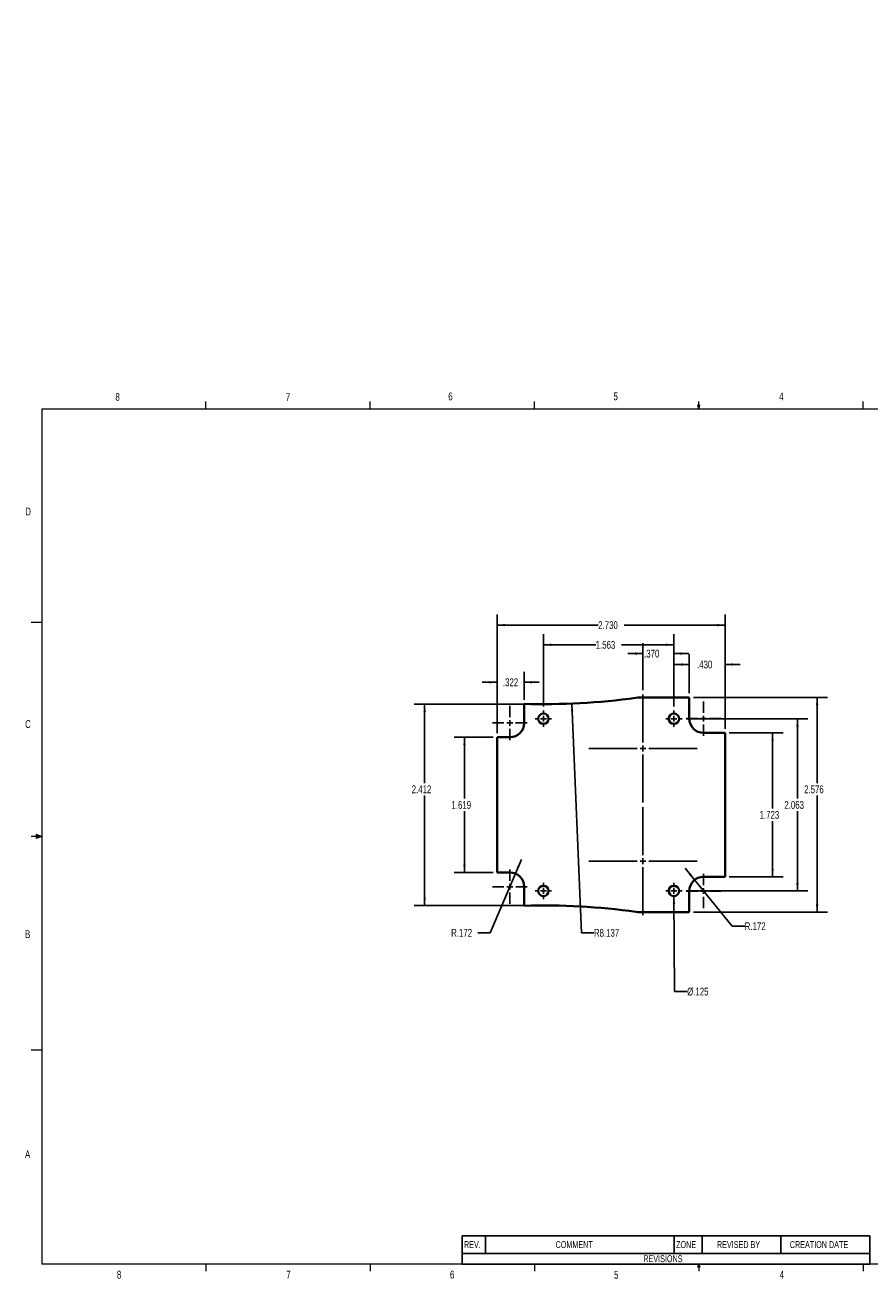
# Paper-space layout 'Sheet1' of a CAD drawing. Header units: inches. Extents: x 0.4 to 16.6, y 0.2 to 15.2.
# Tile 1 of 2: x 0.4 to 10.6, y 0.2 to 15.2. Entities that reach past the tile are written whole.
import ezdxf

# ---------------------------------------------------------------- set-up
doc = ezdxf.new("R2010")
doc.units = ezdxf.units.IN
doc.header["$MEASUREMENT"] = 0
doc.linetypes.add('SLD-Solid', pattern=[0])
doc.layers.add('SLD-0', color=7, linetype='SLD-Solid')
doc.styles.add('SLDTEXTSTYLE1', font='TXT', dxfattribs={"width": 0.75})
doc.dimstyles.new('SLDDIMSTYLE0', dxfattribs={"dimtxt": 0.09375, "dimasz": 0.09375, "dimexe": 0, "dimexo": 0.0625, "dimgap": 0.023438, "dimtad": 0, "dimtih": 1, "dimtoh": 1, "dimdec": 3, "dimrnd": 1e-09, "dimzin": 12, "dimdsep": 46, "dimtxsty": 'SLDTEXTSTYLE1', "dimsah": 1, "dimcen": 0.09, "dimadec": 0, "dimazin": 3, "dimtfac": 1, "dimtdec": 3, "dimtofl": 0, "dimtmove": 0, "dimatfit": 3, "dimfxl": 0, "dimfrac": 2, "dimtolj": 1, "dimtzin": 12, "dimarcsym": 0})
doc.dimstyles.new('SLDDIMSTYLE1', dxfattribs={"dimtxt": 0.09375, "dimasz": 0.09375, "dimexe": 0, "dimexo": 0.0625, "dimgap": 0.023438, "dimtad": 0, "dimtih": 1, "dimtoh": 1, "dimdec": 3, "dimrnd": 1e-09, "dimzin": 12, "dimdsep": 46, "dimtxsty": 'SLDTEXTSTYLE1', "dimsah": 1, "dimcen": 0, "dimadec": 0, "dimazin": 3, "dimtfac": 1, "dimtdec": 3, "dimtofl": 0, "dimtmove": 0, "dimatfit": 3, "dimfxl": 0, "dimfrac": 2, "dimtolj": 1, "dimtzin": 12, "dimarcsym": 0})
doc.dimstyles.new('SLDDIMSTYLE2', dxfattribs={"dimtxt": 0.09375, "dimasz": 0.09375, "dimexe": 0, "dimexo": 0.0625, "dimgap": 0.023438, "dimtad": 0, "dimtih": 1, "dimtoh": 1, "dimdec": 3, "dimrnd": 1e-09, "dimzin": 12, "dimdsep": 46, "dimtxsty": 'SLDTEXTSTYLE1', "dimsah": 1, "dimcen": 0, "dimadec": 0, "dimazin": 3, "dimtfac": 1, "dimtdec": 3, "dimtofl": 0, "dimtmove": 1, "dimatfit": 3, "dimfxl": 0, "dimfrac": 2, "dimtolj": 1, "dimtzin": 12, "dimarcsym": 0})
doc.dimstyles.new('SLDDIMSTYLE3', dxfattribs={"dimtxt": 0.09375, "dimasz": 0.09375, "dimexe": 0, "dimexo": 0.0625, "dimgap": 0.023438, "dimtad": 0, "dimtih": 1, "dimtoh": 1, "dimdec": 3, "dimrnd": 1e-09, "dimzin": 12, "dimdsep": 46, "dimtxsty": 'SLDTEXTSTYLE1', "dimsah": 1, "dimcen": 0, "dimadec": 0, "dimazin": 3, "dimtfac": 1, "dimtdec": 3, "dimtofl": 0, "dimtmove": 0, "dimatfit": 3, "dimfxl": 0, "dimfrac": 2, "dimtolj": 1, "dimtzin": 12, "dimarcsym": 0})
doc.dimstyles.new('SLDDIMSTYLE4', dxfattribs={"dimtxt": 0.09375, "dimasz": 0.09375, "dimexe": 0, "dimexo": 0.0625, "dimgap": 0.023438, "dimtad": 0, "dimtih": 1, "dimtoh": 1, "dimdec": 3, "dimrnd": 1e-09, "dimzin": 4, "dimdsep": 46, "dimtxsty": 'SLDTEXTSTYLE1', "dimsah": 1, "dimcen": 0.09, "dimadec": 0, "dimazin": 1, "dimtfac": 1, "dimtdec": 3, "dimtmove": 0, "dimatfit": 0, "dimfxl": 0, "dimfrac": 2, "dimtolj": 1, "dimtzin": 12, "dimarcsym": 0})
doc.dimstyles.new('SLDDIMSTYLE5', dxfattribs={"dimtxt": 0.09375, "dimasz": 0.09375, "dimexe": 0, "dimexo": 0.0625, "dimgap": 0.023438, "dimtad": 0, "dimtih": 1, "dimtoh": 1, "dimdec": 3, "dimrnd": 1e-09, "dimzin": 4, "dimdsep": 46, "dimtxsty": 'SLDTEXTSTYLE1', "dimsah": 1, "dimcen": 0.09, "dimadec": 0, "dimazin": 1, "dimtfac": 1, "dimtdec": 3, "dimtofl": 0, "dimtmove": 0, "dimatfit": 3, "dimfxl": 0, "dimfrac": 2, "dimtolj": 1, "dimtzin": 12, "dimarcsym": 0})
doc.dimstyles.new('SLDDIMSTYLE6', dxfattribs={"dimtxt": 0.09375, "dimasz": 0.09375, "dimexe": 0, "dimexo": 0.0625, "dimgap": 0.023438, "dimtad": 0, "dimtih": 1, "dimtoh": 1, "dimdec": 3, "dimrnd": 1e-09, "dimzin": 12, "dimdsep": 46, "dimtxsty": 'SLDTEXTSTYLE1', "dimsah": 1, "dimcen": 0.09, "dimadec": 0, "dimazin": 3, "dimtfac": 1, "dimtdec": 3, "dimtmove": 0, "dimatfit": 0, "dimfxl": 0, "dimfrac": 2, "dimtolj": 1, "dimtzin": 12, "dimarcsym": 0})

# ---------------------------------------------------------------- blocks, each defined once
blk = doc.blocks.new('SW_TABLEANNOTATION_0')
at = {"layer": 'SLD-0', "color": 0}
for p, q in [((0, 0), (0, -0.209)), ((0, 0), (0.278, 0)), ((0.278, 0), (0.278, -0.209)), ((0.278, 0), (2.542, 0)), ((2.542, 0), (2.542, -0.209)), ((2.542, 0), (2.875, 0)), ((2.875, 0), (2.875, -0.209)), ((2.875, 0), (3.819, 0)), ((3.819, 0), (3.819, -0.209)), ((3.819, 0), (4.886, 0)), ((4.886, 0), (4.886, -0.209)), ((0, -0.209), (0, -0.338)), ((0, -0.209), (0.278, -0.209)), ((0.278, -0.209), (2.542, -0.209)), ((2.542, -0.209), (2.875, -0.209)), ((2.875, -0.209), (3.819, -0.209)), ((3.819, -0.209), (4.886, -0.209)), ((4.886, -0.209), (4.886, -0.338)), ((0, -0.338), (0.278, -0.338)), ((0.278, -0.338), (2.542, -0.338)), ((2.542, -0.338), (2.875, -0.338)), ((2.875, -0.338), (3.819, -0.338)), ((3.819, -0.338), (4.886, -0.338))]:
    blk.add_line(p, q, dxfattribs=at)
at = {"layer": 'SLD-0', "color": 0, "attachment_point": 1, "style": 'SLDTEXTSTYLE1'}
for s, insert, char_height in [('REV.', (0.021, -0.062), 0.0833), ('COMMENT', (1.119, -0.062), 0.0833), ('ZONE', (2.563, -0.062), 0.0833), ('REVISED BY', (3.053, -0.062), 0.0833), ('CREATION DATE', (3.926, -0.062), 0.08333), ('REVISIONS', (2.171, -0.231), 0.0833)]:
    blk.add_mtext(s, dxfattribs=dict(at, insert=insert, char_height=char_height))
blk = doc.blocks.new('_D')
at = {"layer": 'SLD-0'}
for p, q in [((8.866, 6.757), (9.51, 6.757)), ((9.385, 6.757), (9.385, 5.851)), ((9.385, 5.035), (9.385, 5.702)), ((8.866, 5.035), (9.51, 5.035))]:
    blk.add_line(p, q, dxfattribs=at)
for points in [[(9.385, 6.757), (9.371, 6.664), (9.4, 6.664)], [(9.385, 5.035), (9.4, 5.128), (9.371, 5.128)]]:
    blk.add_solid(points, dxfattribs=at)
at = {"layer": 'SLD-0', "insert": (9.23, 5.823), "char_height": 0.0937, "attachment_point": 1, "style": 'SLDTEXTSTYLE1'}
blk.add_mtext('1.723', dxfattribs=at)
blk = doc.blocks.new('_D_1')
at = {"layer": 'SLD-0'}
for p, q in [((8.349, 6.927), (9.807, 6.927)), ((9.682, 6.927), (9.682, 5.97)), ((9.682, 4.864), (9.682, 5.822)), ((8.349, 4.864), (9.807, 4.864))]:
    blk.add_line(p, q, dxfattribs=at)
for points in [[(9.682, 6.927), (9.668, 6.834), (9.697, 6.834)], [(9.682, 4.864), (9.697, 4.958), (9.668, 4.958)]]:
    blk.add_solid(points, dxfattribs=at)
at = {"layer": 'SLD-0', "insert": (9.526, 5.942), "char_height": 0.0937, "attachment_point": 1, "style": 'SLDTEXTSTYLE1'}
blk.add_mtext('2.063', dxfattribs=at)
blk = doc.blocks.new('_D_2')
at = {"layer": 'SLD-0'}
for p, q in [((8.436, 7.184), (10.044, 7.184)), ((9.919, 7.184), (9.919, 6.157)), ((9.919, 4.608), (9.919, 6.008)), ((8.436, 4.608), (10.044, 4.608))]:
    blk.add_line(p, q, dxfattribs=at)
for points in [[(9.919, 7.184), (9.904, 7.09), (9.933, 7.09)], [(9.919, 4.608), (9.933, 4.702), (9.904, 4.702)]]:
    blk.add_solid(points, dxfattribs=at)
at = {"layer": 'SLD-0', "insert": (9.763, 6.129), "char_height": 0.0937, "attachment_point": 1, "style": 'SLDTEXTSTYLE1'}
blk.add_mtext('2.576', dxfattribs=at)
blk = doc.blocks.new('_D_3')
at = {"layer": 'SLD-0'}
for p, q in [((6.979, 7.109), (7.094, 4.363)), ((7.094, 4.363), (7.244, 4.363))]:
    blk.add_line(p, q, dxfattribs=at)
blk.add_solid([(6.979, 7.109), (6.969, 7.015), (6.997, 7.016)], dxfattribs=at)
at = {"layer": 'SLD-0', "insert": (7.244, 4.409), "char_height": 0.0937, "attachment_point": 1, "style": 'SLDTEXTSTYLE1'}
blk.add_mtext('R8.137', dxfattribs=at)
blk = doc.blocks.new('_D_4')
at = {"layer": 'SLD-0'}
for p, q in [((6.589, 7.102), (5.09, 7.102)), ((5.215, 7.102), (5.215, 6.157)), ((5.215, 4.69), (5.215, 6.008)), ((6.589, 4.69), (5.09, 4.69))]:
    blk.add_line(p, q, dxfattribs=at)
for points in [[(5.215, 7.102), (5.201, 7.008), (5.23, 7.008)], [(5.215, 4.69), (5.23, 4.784), (5.201, 4.784)]]:
    blk.add_solid(points, dxfattribs=at)
at = {"layer": 'SLD-0', "insert": (5.06, 6.129), "char_height": 0.0937, "attachment_point": 1, "style": 'SLDTEXTSTYLE1'}
blk.add_mtext('2.412', dxfattribs=at)
blk = doc.blocks.new('_D_5')
at = {"layer": 'SLD-0'}
for p, q in [((6.036, 6.705), (5.567, 6.705)), ((5.692, 6.705), (5.692, 5.97)), ((5.692, 5.087), (5.692, 5.821)), ((6.036, 5.087), (5.567, 5.087))]:
    blk.add_line(p, q, dxfattribs=at)
for points in [[(5.692, 6.705), (5.678, 6.612), (5.707, 6.612)], [(5.692, 5.087), (5.707, 5.18), (5.678, 5.18)]]:
    blk.add_solid(points, dxfattribs=at)
at = {"layer": 'SLD-0', "insert": (5.537, 5.942), "char_height": 0.0937, "attachment_point": 1, "style": 'SLDTEXTSTYLE1'}
blk.add_mtext('1.619', dxfattribs=at)
blk = doc.blocks.new('_D_6')
at = {"layer": 'SLD-0'}
for p, q in [((6.303, 5.073), (6.374, 5.239)), ((6.303, 5.073), (6.001, 4.363)), ((6.001, 4.363), (5.851, 4.363))]:
    blk.add_line(p, q, dxfattribs=at)
blk.add_solid([(6.303, 5.073), (6.353, 5.154), (6.326, 5.165)], dxfattribs=at)
at = {"layer": 'SLD-0', "insert": (5.533, 4.409), "char_height": 0.0937, "attachment_point": 1, "style": 'SLDTEXTSTYLE1'}
blk.add_mtext('R.172', dxfattribs=at)
blk = doc.blocks.new('_D_7')
at = {"layer": 'SLD-0'}
for p, q in [((8.45, 4.996), (8.336, 5.136)), ((8.45, 4.996), (8.901, 4.442)), ((8.901, 4.442), (9.051, 4.442))]:
    blk.add_line(p, q, dxfattribs=at)
blk.add_solid([(8.45, 4.996), (8.402, 5.078), (8.379, 5.06)], dxfattribs=at)
at = {"layer": 'SLD-0', "insert": (9.051, 4.488), "char_height": 0.0937, "attachment_point": 1, "style": 'SLDTEXTSTYLE1'}
blk.add_mtext('R.172', dxfattribs=at)
blk = doc.blocks.new('_D_8')
at = {"layer": 'SLD-0'}
for p, q in [((8.202, 4.802), (8.211, 3.659)), ((8.211, 3.659), (8.361, 3.659))]:
    blk.add_line(p, q, dxfattribs=at)
blk.add_solid([(8.202, 4.802), (8.189, 4.708), (8.218, 4.708)], dxfattribs=at)
at = {"layer": 'SLD-0', "insert": (8.361, 3.705), "char_height": 0.0937, "attachment_point": 1, "style": 'SLDTEXTSTYLE1'}
blk.add_mtext('%%c.125', dxfattribs=at)
blk = doc.blocks.new('_D_9')
at = {"layer": 'SLD-0'}
for p, q in [((7.831, 7.269), (7.831, 7.834)), ((8.202, 7.075), (8.202, 7.834)), ((7.831, 7.709), (7.651, 7.709)), ((8.202, 7.709), (8.382, 7.709))]:
    blk.add_line(p, q, dxfattribs=at)
for points in [[(7.831, 7.709), (7.738, 7.723), (7.738, 7.694)], [(8.202, 7.709), (8.296, 7.694), (8.296, 7.723)]]:
    blk.add_solid(points, dxfattribs=at)
at = {"layer": 'SLD-0', "insert": (7.845, 7.755), "char_height": 0.0937, "attachment_point": 1, "style": 'SLDTEXTSTYLE1'}
blk.add_mtext('.370', dxfattribs=at)
blk = doc.blocks.new('_D_10')
at = {"layer": 'SLD-0'}
for p, q in [((6.639, 7.075), (6.639, 7.939)), ((6.639, 7.814), (7.265, 7.814)), ((8.202, 7.814), (7.576, 7.814)), ((8.202, 7.075), (8.202, 7.939))]:
    blk.add_line(p, q, dxfattribs=at)
for points in [[(6.639, 7.814), (6.733, 7.799), (6.733, 7.828)], [(8.202, 7.814), (8.108, 7.828), (8.108, 7.799)]]:
    blk.add_solid(points, dxfattribs=at)
at = {"layer": 'SLD-0', "insert": (7.265, 7.86), "char_height": 0.0937, "attachment_point": 1, "style": 'SLDTEXTSTYLE1'}
blk.add_mtext('1.563', dxfattribs=at)
blk = doc.blocks.new('_D_11')
at = {"layer": 'SLD-0'}
for p, q in [((8.386, 7.234), (8.386, 7.702)), ((8.816, 6.807), (8.816, 7.702)), ((8.386, 7.577), (8.206, 7.577)), ((8.816, 7.577), (8.996, 7.577))]:
    blk.add_line(p, q, dxfattribs=at)
for points in [[(8.386, 7.577), (8.293, 7.592), (8.293, 7.563)], [(8.816, 7.577), (8.91, 7.563), (8.91, 7.592)]]:
    blk.add_solid(points, dxfattribs=at)
at = {"layer": 'SLD-0', "insert": (8.48, 7.624), "char_height": 0.0937, "attachment_point": 1, "style": 'SLDTEXTSTYLE1'}
blk.add_mtext('.430', dxfattribs=at)
blk = doc.blocks.new('_D_12')
at = {"layer": 'SLD-0'}
for p, q in [((6.086, 6.755), (6.086, 8.175)), ((8.816, 6.807), (8.816, 8.175)), ((6.086, 8.05), (7.295, 8.05)), ((8.816, 8.05), (7.607, 8.05))]:
    blk.add_line(p, q, dxfattribs=at)
for points in [[(6.086, 8.05), (6.18, 8.035), (6.18, 8.064)], [(8.816, 8.05), (8.722, 8.064), (8.722, 8.035)]]:
    blk.add_solid(points, dxfattribs=at)
at = {"layer": 'SLD-0', "insert": (7.295, 8.096), "char_height": 0.0937, "attachment_point": 1, "style": 'SLDTEXTSTYLE1'}
blk.add_mtext('2.730', dxfattribs=at)
blk = doc.blocks.new('_D_13')
at = {"layer": 'SLD-0'}
for p, q in [((6.086, 7.365), (5.906, 7.365)), ((6.086, 6.755), (6.086, 7.49)), ((6.408, 7.155), (6.408, 7.49)), ((6.408, 7.365), (6.588, 7.365))]:
    blk.add_line(p, q, dxfattribs=at)
for points in [[(6.086, 7.365), (5.992, 7.379), (5.992, 7.35)], [(6.408, 7.365), (6.501, 7.35), (6.501, 7.379)]]:
    blk.add_solid(points, dxfattribs=at)
at = {"layer": 'SLD-0', "insert": (6.153, 7.411), "char_height": 0.0937, "attachment_point": 1, "style": 'SLDTEXTSTYLE1'}
blk.add_mtext('.322', dxfattribs=at)
blk = doc.blocks.new('SW_CENTERMARKSYMBOL_0')
at = {"layer": 'SLD-0', "color": 0}
for p, q in [((0, 0.07), (0, 0.207)), ((-0.07, 0), (-0.207, 0)), ((0, 0), (-0.035, 0)), ((0, 0), (0, 0.035)), ((0, 0), (0, -0.035)), ((0, 0), (0.035, 0)), ((0.07, 0), (0.207, 0)), ((0, -0.07), (0, -0.207))]:
    blk.add_line(p, q, dxfattribs=at)
blk = doc.blocks.new('SW_CENTERMARKSYMBOL_1')
at = {"layer": 'SLD-0', "color": 0}
for p, q in [((0, 0.07), (0, 0.207)), ((-0.07, 0), (-0.207, 0)), ((0, 0), (-0.035, 0)), ((0, 0), (0, 0.035)), ((0, 0), (0, -0.035)), ((0, 0), (0.035, 0)), ((0.07, 0), (0.207, 0)), ((0, -0.07), (0, -0.207))]:
    blk.add_line(p, q, dxfattribs=at)
blk = doc.blocks.new('SW_CENTERMARKSYMBOL_2')
at = {"layer": 'SLD-0', "color": 0}
for p, q in [((0, 0.07), (0, 0.648)), ((-0.07, 0), (-0.648, 0)), ((0, 0), (-0.035, 0)), ((0, 0), (0, 0.035)), ((0, 0), (0, -0.035)), ((0, 0), (0.035, 0)), ((0.07, 0), (0.648, 0)), ((0, -0.07), (0, -0.648))]:
    blk.add_line(p, q, dxfattribs=at)
blk = doc.blocks.new('SW_CENTERMARKSYMBOL_3')
at = {"layer": 'SLD-0', "color": 0}
for p, q in [((0, 0.07), (0, 0.207)), ((-0.07, 0), (-0.207, 0)), ((0, 0), (-0.035, 0)), ((0, 0), (0, 0.035)), ((0, 0), (0, -0.035)), ((0, 0), (0.035, 0)), ((0.07, 0), (0.207, 0)), ((0, -0.07), (0, -0.207))]:
    blk.add_line(p, q, dxfattribs=at)
blk = doc.blocks.new('SW_CENTERMARKSYMBOL_4')
at = {"layer": 'SLD-0', "color": 0}
for p, q in [((0, 0.07), (0, 0.207)), ((-0.07, 0), (-0.207, 0)), ((0, 0), (-0.035, 0)), ((0, 0), (0, 0.035)), ((0, 0), (0, -0.035)), ((0, 0), (0.035, 0)), ((0.07, 0), (0.207, 0)), ((0, -0.07), (0, -0.207))]:
    blk.add_line(p, q, dxfattribs=at)
blk = doc.blocks.new('SW_CENTERMARKSYMBOL_5')
at = {"layer": 'SLD-0', "color": 0}
for p, q in [((0, 0.07), (0, 0.648)), ((-0.07, 0), (-0.648, 0)), ((0, 0), (-0.035, 0)), ((0, 0), (0, 0.035)), ((0, 0), (0, -0.035)), ((0, 0), (0.035, 0)), ((0.07, 0), (0.648, 0)), ((0, -0.07), (0, -0.648))]:
    blk.add_line(p, q, dxfattribs=at)
blk = doc.blocks.new('SW_CENTERMARKSYMBOL_6')
at = {"layer": 'SLD-0', "color": 0}
for p, q in [((-0.07, 0), (-0.0975, 0)), ((0, 0), (-0.035, 0)), ((0, 0.07), (0, 0.0975)), ((0, 0), (0, 0.035)), ((0, 0), (0, -0.035)), ((0, 0), (0.035, 0)), ((0.07, 0), (0.0975, 0)), ((0, -0.07), (0, -0.0975))]:
    blk.add_line(p, q, dxfattribs=at)
blk = doc.blocks.new('SW_CENTERMARKSYMBOL_7')
at = {"layer": 'SLD-0', "color": 0}
for p, q in [((-0.07, 0), (-0.0975, 0)), ((0, 0), (-0.035, 0)), ((0, 0.07), (0, 0.0975)), ((0, 0), (0, 0.035)), ((0, 0), (0, -0.035)), ((0, 0), (0.035, 0)), ((0.07, 0), (0.0975, 0)), ((0, -0.07), (0, -0.0975))]:
    blk.add_line(p, q, dxfattribs=at)
blk = doc.blocks.new('SW_CENTERMARKSYMBOL_8')
at = {"layer": 'SLD-0', "color": 0}
for p, q in [((-0.07, 0), (-0.0975, 0)), ((0, 0), (-0.035, 0)), ((0, 0.07), (0, 0.0975)), ((0, 0), (0, 0.035)), ((0, 0), (0, -0.035)), ((0, 0), (0.035, 0)), ((0.07, 0), (0.0975, 0)), ((0, -0.07), (0, -0.0975))]:
    blk.add_line(p, q, dxfattribs=at)
blk = doc.blocks.new('SW_CENTERMARKSYMBOL_9')
at = {"layer": 'SLD-0', "color": 0}
for p, q in [((-0.07, 0), (-0.0975, 0)), ((0, 0), (-0.035, 0)), ((0, 0.07), (0, 0.0975)), ((0, 0), (0, 0.035)), ((0, 0), (0, -0.035)), ((0, 0), (0.035, 0)), ((0.07, 0), (0.0975, 0)), ((0, -0.07), (0, -0.0975))]:
    blk.add_line(p, q, dxfattribs=at)

psp = doc.layouts.new('Sheet1')

# ---------------------------------------------------------------- linework, layer by layer
at = {"color": 7, "linetype": 'SLD-Solid', "lineweight": 18}
for p, q in [((2.5948, 10.6421), (2.5948, 10.7269)), ((4.5635, 10.6421), (4.5635, 10.7269)), ((6.5323, 10.6421), (6.5323, 10.7269)), ((8.501, 10.6421), (8.4878, 10.684)), ((8.5136, 10.684), (8.4878, 10.684)), ((8.494, 10.684), (8.501, 10.6421)), ((8.501, 10.6421), (8.501, 10.7269)), ((8.501, 10.6421), (8.5136, 10.684)), ((8.5059, 10.684), (8.501, 10.6421)), ((10.4698, 10.6421), (10.4698, 10.7269)), ((0.6263, 10.6421), (16.3763, 10.6421)), ((0.6263, 10.6421), (0.6263, 0.3921)), ((0.6263, 8.0796), (0.5013, 8.0796)), ((0.6263, 5.5171), (0.5013, 5.5171)), ((0.5591, 5.5411), (0.5591, 5.4945)), ((0.6263, 5.5171), (0.5591, 5.5411)), ((0.6263, 5.5171), (0.5591, 5.5261)), ((0.6263, 5.5171), (0.5591, 5.5068)), ((0.6263, 5.5171), (0.5591, 5.4945)), ((0.6263, 2.9546), (0.5013, 2.9546)), ((16.3763, 0.3921), (0.6263, 0.3921)), ((2.5948, 0.3921), (2.5948, 0.3073)), ((4.5635, 0.3921), (4.5635, 0.3073)), ((6.5323, 0.3921), (6.5323, 0.3073)), ((8.4878, 0.3575), (8.501, 0.3921)), ((8.5136, 0.3575), (8.4878, 0.3575)), ((8.501, 0.3921), (8.501, 0.3073)), ((8.501, 0.3921), (8.5136, 0.3575)), ((10.4698, 0.3921), (10.4698, 0.3073))]:
    psp.add_line(p, q, dxfattribs=at)
at = {"color": 7, "linetype": 'SLD-Solid', "lineweight": 35}
for p, q in [((6.4076, 6.877), (6.4076, 7.1054)), ((7.8315, 7.1838), (8.3863, 7.1838)), ((8.3863, 7.1838), (8.3863, 6.929)), ((6.086, 5.0866), (6.086, 6.7053)), ((6.086, 6.7053), (6.2359, 6.7053)), ((8.5579, 6.7573), (8.8162, 6.7573)), ((8.8162, 6.7573), (8.8162, 5.0346)), ((6.236, 5.0866), (6.086, 5.0866)), ((8.8162, 5.0346), (8.5579, 5.0346)), ((6.4076, 4.6866), (6.4076, 4.915)), ((8.3863, 4.863), (8.3863, 4.6082)), ((8.3863, 4.6082), (7.8315, 4.6082))]:
    psp.add_line(p, q, dxfattribs=at)
for centre in [(6.6389, 6.9275), (8.2019, 6.9275), (6.6389, 4.8645), (8.2019, 4.8645)]:
    psp.add_circle(centre, 0.0625, dxfattribs=at)
for centre, radius, start, end in [((6.6388, 15.2393), 8.1372, 268.3719, 277.83427), ((7.8315, 6.571), 0.6128, 90, 97.83427), ((8.5579, 6.929), 0.1717, 180, 270), ((6.2359, 6.877), 0.1717, 270, 0), ((6.236, 4.915), 0.1716, 0, 90), ((8.5579, 4.863), 0.1716, 90, 180), ((6.6388, -3.4473), 8.1372, 82.16573, 91.6281), ((7.8315, 5.221), 0.6128, 262.16573, 270)]:
    psp.add_arc(centre, radius, start, end, dxfattribs=at)

# ---------------------------------------------------------------- block references
at = {"layer": 'SLD-0'}
for name, p in [('SW_CENTERMARKSYMBOL_2', (7.8315, 6.571)), ('SW_CENTERMARKSYMBOL_1', (6.2359, 6.877)), ('SW_CENTERMARKSYMBOL_3', (8.5579, 6.929)), ('SW_CENTERMARKSYMBOL_8', (6.6389, 6.9275)), ('SW_CENTERMARKSYMBOL_7', (8.2019, 6.9275)), ('SW_CENTERMARKSYMBOL_5', (7.8315, 5.221)), ('SW_CENTERMARKSYMBOL_0', (6.236, 4.915)), ('SW_CENTERMARKSYMBOL_6', (6.6389, 4.8645)), ('SW_CENTERMARKSYMBOL_9', (8.2019, 4.8645)), ('SW_CENTERMARKSYMBOL_4', (8.5579, 4.863)), ('SW_TABLEANNOTATION_0', (5.6651, 0.7303))]:
    psp.add_blockref(name, p, dxfattribs=at)

# ---------------------------------------------------------------- texts
at = {"color": 7, "linetype": 'Continuous', "lineweight": 0, "char_height": 0.0937, "attachment_point": 1, "style": 'SLDTEXTSTYLE1'}
for s, insert in [('8', (1.5091, 10.8315)), ('7', (3.551, 10.8287)), ('6', (5.4987, 10.8367)), ('5', (7.4787, 10.8373)), ('4', (9.4643, 10.8357)), ('D', (0.4286, 9.4575)), ('C', (0.4273, 6.9103)), ('B', (0.4264, 4.3932)), ('A', (0.426, 1.7559)), ('8', (1.5268, 0.313)), ('7', (3.5574, 0.3133)), ('6', (5.5188, 0.3137)), ('5', (7.4851, 0.3106)), ('4', (9.4701, 0.3137))]:
    psp.add_mtext(s, dxfattribs=dict(at, insert=insert))

# ---------------------------------------------------------------- dimensions: what is measured, and where the dimension line sits
at = {"layer": 'SLD-0'}
for center, mpoint, dimstyle, picture, middle in [((6.6388, 15.2393), (6.979, 7.1092), 'SLDDIMSTYLE1', '_D_3', (7.4377, 4.3631)), ((6.236, 4.915), (6.3031, 5.0729), 'SLDDIMSTYLE2', '_D_6', (5.6923, 4.3631)), ((8.5579, 4.863), (8.4496, 4.9961), 'SLDDIMSTYLE2', '_D_7', (9.2099, 4.4416))]:
    dim = psp.add_radius_dim(center=center, mpoint=mpoint, dimstyle=dimstyle, dxfattribs=at)
    dim.commit()
    dim.dimension.update_dxf_attribs({"geometry": picture, "text_midpoint": middle, "dimtype": 164})
for base, p1, p2, dimstyle, picture, middle in [((8.8162, 8.0499), (6.086, 6.7053), (8.8162, 6.7573), 'SLDDIMSTYLE5', '_D_12', (7.4511, 8.0499)), ((6.6389, 7.8137), (8.2019, 7.025), (6.6389, 7.025), 'SLDDIMSTYLE0', '_D_10', (7.4204, 7.8137)), ((8.2019, 7.7087), (7.8315, 7.2188), (8.2019, 7.025), 'SLDDIMSTYLE4', '_D_9', (7.9665, 7.7087)), ((8.3863, 7.5775), (8.8162, 6.7573), (8.3863, 7.1838), 'SLDDIMSTYLE4', '_D_11', (8.6012, 7.5775)), ((6.4076, 7.3649), (6.086, 6.7053), (6.4076, 7.1054), 'SLDDIMSTYLE6', '_D_13', (6.2737, 7.3649))]:
    dim = psp.add_linear_dim(base=base, p1=p1, p2=p2, dimstyle=dimstyle, dxfattribs=at)
    dim.commit()
    dim.dimension.update_dxf_attribs({"geometry": picture, "text_midpoint": middle, "dimtype": 160})
for base, p1, p2, picture, middle in [((5.2153, 4.6899), (6.6388, 7.1021), (6.6388, 4.6899), '_D_4', (5.2153, 6.0822)), ((9.9185, 4.6082), (8.3863, 7.1838), (8.3863, 4.6082), '_D_2', (9.9185, 6.0822)), ((9.6823, 4.8645), (8.2994, 6.9275), (8.2994, 4.8645), '_D_1', (9.6823, 5.896)), ((5.6923, 5.0866), (6.086, 6.7053), (6.086, 5.0866), '_D_5', (5.6923, 5.896)), ((9.3854, 5.0346), (8.8162, 6.7573), (8.8162, 5.0346), '_D', (9.3854, 5.7768))]:
    dim = psp.add_linear_dim(base=base, p1=p1, p2=p2, angle=90, dimstyle='SLDDIMSTYLE0', dxfattribs=at)
    dim.commit()
    dim.dimension.update_dxf_attribs({"geometry": picture, "text_midpoint": middle, "dimtype": 160})
dim = psp.add_diameter_dim_2p(p1=(8.2014, 4.927), p2=(8.2024, 4.802), dimstyle='SLDDIMSTYLE3', dxfattribs=at)
dim.commit()
dim.dimension.update_dxf_attribs({"geometry": '_D_8', "text_midpoint": (8.9015, 3.6585), "dimtype": 163})

doc.saveas('drawing.dxf')
